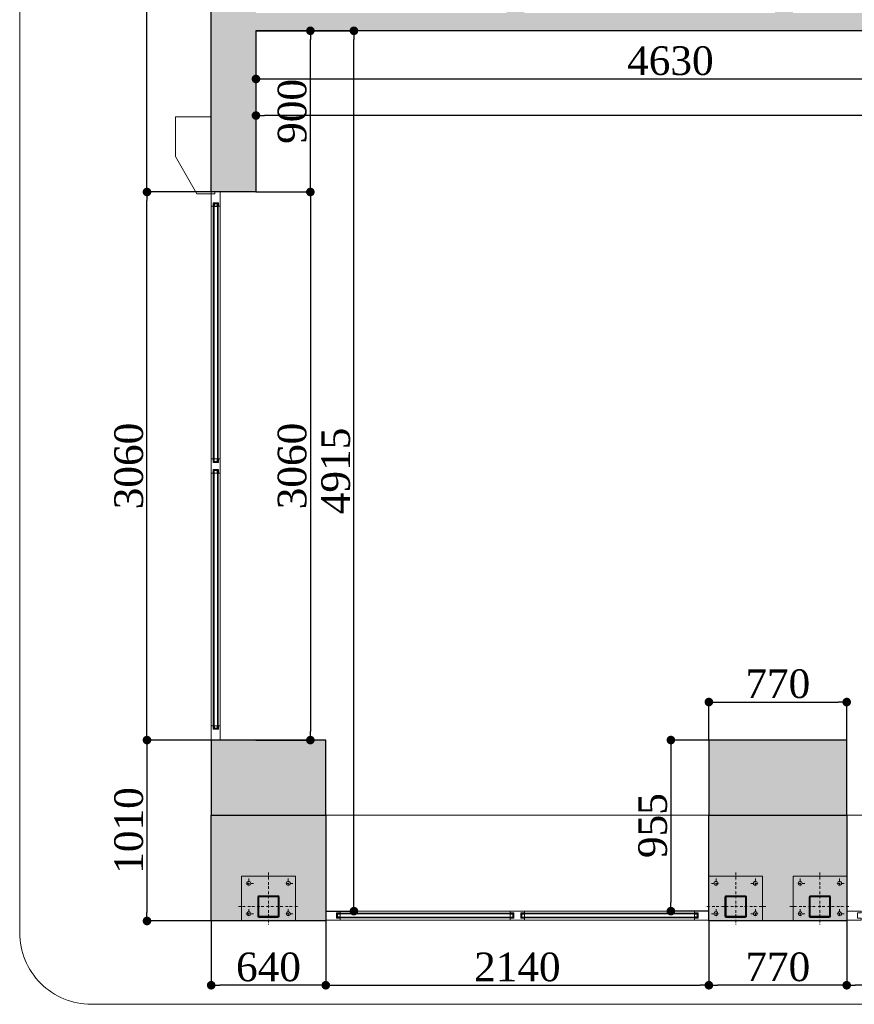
# Model space of a CAD drawing. Header units: feet. Extents: x 1854913 to 1946563, y 4620140 to 4662762.
# Tile 1 of 26: x 1854913 to 1859575, y 4632713 to 4638211. Entities that reach past the tile are written whole.
import ezdxf

# ---------------------------------------------------------------- set-up
doc = ezdxf.new("R2010")
doc.units = ezdxf.units.FT
doc.header["$MEASUREMENT"] = 0
doc.header["$PDMODE"] = 98
doc.header["$PDSIZE"] = 0.3
doc.linetypes.add('BORDER', pattern=[1.75, 0.5, -0.25, 0.5, -0.25, 0, -0.25])
doc.layers.add('ZOMEBI', color=20, linetype='Continuous')
doc.styles.get("Standard").update_dxf_attribs({"font": 'times.ttf'})
doc.dimstyles.new('ZO M100 Ark', dxfattribs={"dimscale": 8, "dimtxt": 8, "dimasz": 3, "dimexe": 0.5, "dimexo": 0, "dimgap": 2, "dimtad": 1, "dimtoh": 1, "dimdec": 0, "dimlfac": 10, "dimzin": 9, "dimtxsty": 'Standard', "dimblk": 'OBLIQUE', "dimcen": 2.5085, "dimdle": 0.5, "dimclrd": 20, "dimclre": 20, "dimclrt": 20, "dimadec": 0, "dimazin": 0, "dimtfac": 1, "dimtdec": 0, "dimtofl": 0, "dimtmove": 0, "dimatfit": 3, "dimfxl": 1, "dimarcsym": 0})
pattern_1 = [(315, (1859119.4996, 4633282.6347), (2.245064, 2.245064), [])]

# ---------------------------------------------------------------- blocks, each defined once
blk = doc.blocks.new('_Dot')
at = {"color": 0, "linetype": 'ByBlock', "lineweight": -2}
blk.add_line((-0.5, 0), (-1, 0), dxfattribs=at)
at = {"color": 0, "linetype": 'ByBlock', "lineweight": 40, "const_width": 0.5}
blk.add_lwpolyline([(-0.25, 0, 1), (0.25, 0, 1)], format="xyb", close=True, dxfattribs=at)
blk = doc.blocks.new('*D5446')
at = {"layer": 'Defpoints', "color": 0, "lineweight": 5, "transparency": 16777216}
for p in [(1856232.8, 4638148.7), (1856536.6, 4638148.7), (1856232.8, 4637248.7)]:
    blk.add_point(p, dxfattribs=at)
at = {"layer": 'ZOMEBI', "color": 5, "lineweight": -2, "transparency": 16777216}
for p, q in [((1856232.8, 4638148.7), (1856556.6, 4638148.7)), ((1856536.6, 4637296.7), (1856536.6, 4638100.7)), ((1856232.8, 4637248.7), (1856556.6, 4637248.7))]:
    blk.add_line(p, q, dxfattribs=at)
at = {"layer": 'ZOMEBI', "color": 5, "lineweight": -2, "transparency": 16777216, "xscale": 48, "yscale": 48, "zscale": 48}
for p, rotation in [((1856536.6, 4638148.7), 90), ((1856536.6, 4637248.7), 270)]:
    blk.add_blockref('_Dot', p, dxfattribs=dict(at, rotation=rotation))
at = {"layer": 'ZOMEBI', "color": 5, "lineweight": 5, "transparency": 16777216, "insert": (1856435.4, 4637698.7), "char_height": 160, "attachment_point": 5, "rotation": 90}
blk.add_mtext('900', dxfattribs=at)
blk = doc.blocks.new('*D5447')
at = {"layer": 'Defpoints', "color": 0, "lineweight": 5, "transparency": 16777216}
for p in [(1856232.8, 4637248.7), (1856232.8, 4634188.7), (1856536.6, 4634188.7)]:
    blk.add_point(p, dxfattribs=at)
at = {"layer": 'ZOMEBI', "color": 5, "lineweight": -2, "transparency": 16777216}
for p, q in [((1856232.8, 4637248.7), (1856556.6, 4637248.7)), ((1856536.6, 4637200.7), (1856536.6, 4634236.7)), ((1856232.8, 4634188.7), (1856556.6, 4634188.7))]:
    blk.add_line(p, q, dxfattribs=at)
at = {"layer": 'ZOMEBI', "color": 5, "lineweight": -2, "transparency": 16777216, "xscale": 48, "yscale": 48, "zscale": 48}
for p, rotation in [((1856536.6, 4637248.7), 90), ((1856536.6, 4634188.7), 270)]:
    blk.add_blockref('_Dot', p, dxfattribs=dict(at, rotation=rotation))
at = {"layer": 'ZOMEBI', "color": 5, "lineweight": 5, "transparency": 16777216, "insert": (1856435.5, 4635718.7), "char_height": 160, "attachment_point": 5, "rotation": 90}
blk.add_mtext('3060', dxfattribs=at)
blk = doc.blocks.new('*D5448')
at = {"layer": 'Defpoints', "color": 0, "lineweight": 30, "transparency": 16777216}
for p in [(1856476.2, 4638148.7), (1856780, 4638148.7), (1856622.8, 4633233.5)]:
    blk.add_point(p, dxfattribs=at)
at = {"layer": 'ZOMEBI', "color": 5, "lineweight": -2, "transparency": 16777216}
for p, q in [((1856476.2, 4638148.7), (1856800, 4638148.7)), ((1856780, 4633281.5), (1856780, 4638100.7)), ((1856622.8, 4633233.5), (1856800, 4633233.5))]:
    blk.add_line(p, q, dxfattribs=at)
at = {"layer": 'ZOMEBI', "color": 5, "lineweight": -2, "transparency": 16777216, "xscale": 48, "yscale": 48, "zscale": 48}
for p, rotation in [((1856780, 4638148.7), 90), ((1856780, 4633233.5), 270)]:
    blk.add_blockref('_Dot', p, dxfattribs=dict(at, rotation=rotation))
at = {"layer": 'ZOMEBI', "color": 5, "lineweight": 5, "transparency": 16777216, "insert": (1856678.7, 4635691.1), "char_height": 160, "attachment_point": 5, "rotation": 90}
blk.add_mtext('4915', dxfattribs=at)
blk = doc.blocks.new('*D5454')
at = {"layer": 'Defpoints', "color": 0, "lineweight": 30, "transparency": 16777216}
for p in [(1856232.8, 4638148.7), (1860862.8, 4638148.7), (1860862.8, 4637879.7)]:
    blk.add_point(p, dxfattribs=at)
at = {"layer": 'ZOMEBI', "color": 5, "lineweight": -2, "transparency": 16777216}
for p, q in [((1856232.8, 4638148.7), (1856232.8, 4637859.7)), ((1860862.8, 4638148.7), (1860862.8, 4637859.7)), ((1856280.8, 4637879.7), (1860814.8, 4637879.7))]:
    blk.add_line(p, q, dxfattribs=at)
at = {"layer": 'ZOMEBI', "color": 5, "lineweight": -2, "transparency": 16777216, "xscale": 48, "yscale": 48, "zscale": 48, "rotation": 180}
blk.add_blockref('_Dot', (1856232.8, 4637879.7), dxfattribs=at)
at = {"layer": 'ZOMEBI', "color": 5, "lineweight": -2, "transparency": 16777216, "xscale": 48, "yscale": 48, "zscale": 48}
blk.add_blockref('_Dot', (1860862.8, 4637879.7), dxfattribs=at)
at = {"layer": 'ZOMEBI', "color": 5, "lineweight": 5, "transparency": 16777216, "insert": (1858547.8, 4637980.8), "char_height": 160, "attachment_point": 5}
blk.add_mtext('4630', dxfattribs=at)
blk = doc.blocks.new('*D5456')
at = {"layer": 'Defpoints', "color": 0, "lineweight": 30, "transparency": 16777216}
for p in [(1856232.8, 4638004.2), (1865092.8, 4637944.5), (1856232.8, 4637675.5)]:
    blk.add_point(p, dxfattribs=at)
at = {"layer": 'ZOMEBI', "color": 5, "lineweight": -2, "transparency": 16777216}
for p, q in [((1856232.8, 4638004.2), (1856232.8, 4637655.5)), ((1865092.8, 4637944.5), (1865092.8, 4637655.5)), ((1865044.8, 4637675.5), (1856280.8, 4637675.5))]:
    blk.add_line(p, q, dxfattribs=at)
at = {"layer": 'ZOMEBI', "color": 5, "lineweight": -2, "transparency": 16777216, "xscale": 48, "yscale": 48, "zscale": 48, "rotation": 180}
blk.add_blockref('_Dot', (1856232.8, 4637675.5), dxfattribs=at)
at = {"layer": 'ZOMEBI', "color": 5, "lineweight": -2, "transparency": 16777216, "xscale": 48, "yscale": 48, "zscale": 48}
blk.add_blockref('_Dot', (1865092.8, 4637675.5), dxfattribs=at)
at = {"layer": 'ZOMEBI', "color": 5, "lineweight": 5, "transparency": 16777216, "insert": (1860662.8, 4637776.6), "char_height": 160, "attachment_point": 5}
blk.add_mtext('8860', dxfattribs=at)
blk = doc.blocks.new('*D5500')
at = {"layer": 'Defpoints', "color": 0, "lineweight": 5, "transparency": 16777216}
for p in [(1859532.8, 4633178.7, -26089.3), (1861232.8, 4633183.5, -26089.3), (1859532.8, 4632819.8)]:
    blk.add_point(p, dxfattribs=at)
at = {"layer": 'ZOMEBI', "color": 5, "lineweight": -2, "transparency": 16777216}
for p, q in [((1859532.8, 4633178.7), (1859532.8, 4632799.8)), ((1861232.8, 4633183.5), (1861232.8, 4632799.8)), ((1861184.8, 4632819.8), (1859580.8, 4632819.8))]:
    blk.add_line(p, q, dxfattribs=at)
at = {"layer": 'ZOMEBI', "color": 5, "lineweight": -2, "transparency": 16777216, "xscale": 48, "yscale": 48, "zscale": 48, "rotation": 180}
blk.add_blockref('_Dot', (1859532.8, 4632819.8), dxfattribs=at)
at = {"layer": 'ZOMEBI', "color": 5, "lineweight": -2, "transparency": 16777216, "xscale": 48, "yscale": 48, "zscale": 48}
blk.add_blockref('_Dot', (1861232.8, 4632819.8), dxfattribs=at)
at = {"layer": 'ZOMEBI', "color": 5, "lineweight": 5, "transparency": 16777216, "insert": (1860382.8, 4632921), "char_height": 160, "attachment_point": 5}
blk.add_mtext('1700', dxfattribs=at)
blk = doc.blocks.new('*D5503')
at = {"layer": 'Defpoints', "color": 0, "lineweight": 5, "transparency": 16777216}
for p in [(1856622.8, 4633178.7, -26089.3), (1858762.8, 4633178.7, -26089.3), (1858762.8, 4632819.8)]:
    blk.add_point(p, dxfattribs=at)
at = {"layer": 'ZOMEBI', "color": 5, "lineweight": -2, "transparency": 16777216}
for p, q in [((1856622.8, 4633178.7), (1856622.8, 4632799.8)), ((1858762.8, 4633178.7), (1858762.8, 4632799.8)), ((1856670.8, 4632819.8), (1858714.8, 4632819.8))]:
    blk.add_line(p, q, dxfattribs=at)
at = {"layer": 'ZOMEBI', "color": 5, "lineweight": -2, "transparency": 16777216, "xscale": 48, "yscale": 48, "zscale": 48, "rotation": 180}
blk.add_blockref('_Dot', (1856622.8, 4632819.8), dxfattribs=at)
at = {"layer": 'ZOMEBI', "color": 5, "lineweight": -2, "transparency": 16777216, "xscale": 48, "yscale": 48, "zscale": 48}
blk.add_blockref('_Dot', (1858762.8, 4632819.8), dxfattribs=at)
at = {"layer": 'ZOMEBI', "color": 5, "lineweight": 5, "transparency": 16777216, "insert": (1857692.8, 4632920.9), "char_height": 160, "attachment_point": 5}
blk.add_mtext('2140', dxfattribs=at)
blk = doc.blocks.new('*D5504')
at = {"layer": 'Defpoints', "color": 0, "lineweight": 5, "transparency": 16777216}
for p in [(1859532.8, 4634400.9), (1858762.8, 4634188.7, -26089.3), (1859532.8, 4634188.7, -26089.3)]:
    blk.add_point(p, dxfattribs=at)
at = {"layer": 'ZOMEBI', "color": 5, "lineweight": -2, "transparency": 16777216}
for p, q in [((1858762.8, 4634188.7), (1858762.8, 4634420.9)), ((1858810.8, 4634400.9), (1859484.8, 4634400.9)), ((1859532.8, 4634188.7), (1859532.8, 4634420.9))]:
    blk.add_line(p, q, dxfattribs=at)
at = {"layer": 'ZOMEBI', "color": 5, "lineweight": -2, "transparency": 16777216, "xscale": 48, "yscale": 48, "zscale": 48, "rotation": 180}
blk.add_blockref('_Dot', (1858762.8, 4634400.9), dxfattribs=at)
at = {"layer": 'ZOMEBI', "color": 5, "lineweight": -2, "transparency": 16777216, "xscale": 48, "yscale": 48, "zscale": 48}
blk.add_blockref('_Dot', (1859532.8, 4634400.9), dxfattribs=at)
at = {"layer": 'ZOMEBI', "color": 5, "lineweight": 5, "transparency": 16777216, "insert": (1859147.8, 4634502.1), "char_height": 160, "attachment_point": 5}
blk.add_mtext('770', dxfattribs=at)
blk = doc.blocks.new('*D5505')
at = {"layer": 'Defpoints', "color": 0, "lineweight": 5, "transparency": 16777216}
for p in [(1858762.8, 4634188.7, -26089.3), (1858550.6, 4633233.5), (1858762.8, 4633233.5, -26089.3)]:
    blk.add_point(p, dxfattribs=at)
at = {"layer": 'ZOMEBI', "color": 5, "lineweight": -2, "transparency": 16777216}
for p, q in [((1858762.8, 4634188.7), (1858530.6, 4634188.7)), ((1858550.6, 4634140.7), (1858550.6, 4633281.5)), ((1858762.8, 4633233.5), (1858530.6, 4633233.5))]:
    blk.add_line(p, q, dxfattribs=at)
at = {"layer": 'ZOMEBI', "color": 5, "lineweight": -2, "transparency": 16777216, "xscale": 48, "yscale": 48, "zscale": 48}
for p, rotation in [((1858550.6, 4634188.7), 90), ((1858550.6, 4633233.5), 270)]:
    blk.add_blockref('_Dot', p, dxfattribs=dict(at, rotation=rotation))
at = {"layer": 'ZOMEBI', "color": 5, "lineweight": 5, "transparency": 16777216, "insert": (1858449.4, 4633711.1), "char_height": 160, "attachment_point": 5, "rotation": 90}
blk.add_mtext('955', dxfattribs=at)
blk = doc.blocks.new('*D5692')
at = {"layer": 'Defpoints', "color": 0, "lineweight": 5, "transparency": 16777216}
for p in [(1858762.8, 4633178.7), (1859532.8, 4633178.7, -26089.3), (1858762.8, 4632819.8)]:
    blk.add_point(p, dxfattribs=at)
at = {"layer": 'ZOMEBI', "color": 5, "lineweight": -2, "transparency": 16777216}
for p, q in [((1858762.8, 4633178.7), (1858762.8, 4632799.8)), ((1859532.8, 4633178.7), (1859532.8, 4632799.8)), ((1859484.8, 4632819.8), (1858810.8, 4632819.8))]:
    blk.add_line(p, q, dxfattribs=at)
at = {"layer": 'ZOMEBI', "color": 5, "lineweight": -2, "transparency": 16777216, "xscale": 48, "yscale": 48, "zscale": 48, "rotation": 180}
blk.add_blockref('_Dot', (1858762.8, 4632819.8), dxfattribs=at)
at = {"layer": 'ZOMEBI', "color": 5, "lineweight": -2, "transparency": 16777216, "xscale": 48, "yscale": 48, "zscale": 48}
blk.add_blockref('_Dot', (1859532.8, 4632819.8), dxfattribs=at)
at = {"layer": 'ZOMEBI', "color": 5, "lineweight": 5, "transparency": 16777216, "insert": (1859147.8, 4632921.4), "char_height": 160, "attachment_point": 5}
blk.add_mtext('770', dxfattribs=at)
blk = doc.blocks.new('*D5693')
at = {"layer": 'Defpoints', "color": 0, "lineweight": 5, "transparency": 16777216}
for p in [(1855982.8, 4633178.7, -26089.3), (1856622.8, 4633178.7, -26089.3), (1855982.8, 4632819.8)]:
    blk.add_point(p, dxfattribs=at)
at = {"layer": 'ZOMEBI', "color": 5, "lineweight": -2, "transparency": 16777216}
for p, q in [((1855982.8, 4633178.7), (1855982.8, 4632799.8)), ((1856622.8, 4633178.7), (1856622.8, 4632799.8)), ((1856574.8, 4632819.8), (1856030.8, 4632819.8))]:
    blk.add_line(p, q, dxfattribs=at)
at = {"layer": 'ZOMEBI', "color": 5, "lineweight": -2, "transparency": 16777216, "xscale": 48, "yscale": 48, "zscale": 48, "rotation": 180}
blk.add_blockref('_Dot', (1855982.8, 4632819.8), dxfattribs=at)
at = {"layer": 'ZOMEBI', "color": 5, "lineweight": -2, "transparency": 16777216, "xscale": 48, "yscale": 48, "zscale": 48}
blk.add_blockref('_Dot', (1856622.8, 4632819.8), dxfattribs=at)
at = {"layer": 'ZOMEBI', "color": 5, "lineweight": 5, "transparency": 16777216, "insert": (1856302.8, 4632921.1), "char_height": 160, "attachment_point": 5}
blk.add_mtext('640', dxfattribs=at)
blk = doc.blocks.new('*D5694')
at = {"layer": 'Defpoints', "color": 0, "lineweight": 5, "transparency": 16777216}
for p in [(1855982.8, 4634188.7, -26089.3), (1855624, 4633178.7), (1855982.8, 4633178.7, -26089.3)]:
    blk.add_point(p, dxfattribs=at)
at = {"layer": 'ZOMEBI', "color": 5, "lineweight": -2, "transparency": 16777216}
for p, q in [((1855982.8, 4634188.7), (1855604, 4634188.7)), ((1855624, 4634140.7), (1855624, 4633226.7)), ((1855982.8, 4633178.7), (1855604, 4633178.7))]:
    blk.add_line(p, q, dxfattribs=at)
at = {"layer": 'ZOMEBI', "color": 5, "lineweight": -2, "transparency": 16777216, "xscale": 48, "yscale": 48, "zscale": 48}
for p, rotation in [((1855624, 4634188.7), 90), ((1855624, 4633178.7), 270)]:
    blk.add_blockref('_Dot', p, dxfattribs=dict(at, rotation=rotation))
at = {"layer": 'ZOMEBI', "color": 5, "lineweight": 5, "transparency": 16777216, "insert": (1855522.6, 4633683.7), "char_height": 160, "attachment_point": 5, "rotation": 90}
blk.add_mtext('1010', dxfattribs=at)
blk = doc.blocks.new('*D5695')
at = {"layer": 'Defpoints', "color": 0, "lineweight": 5, "transparency": 16777216}
for p in [(1855624, 4637248.7), (1855982.8, 4637248.7, -26089.3), (1855982.8, 4634188.7, -26089.3)]:
    blk.add_point(p, dxfattribs=at)
at = {"layer": 'ZOMEBI', "color": 5, "lineweight": -2, "transparency": 16777216}
for p, q in [((1855982.8, 4637248.7), (1855604, 4637248.7)), ((1855624, 4634236.7), (1855624, 4637200.7)), ((1855982.8, 4634188.7), (1855604, 4634188.7))]:
    blk.add_line(p, q, dxfattribs=at)
at = {"layer": 'ZOMEBI', "color": 5, "lineweight": -2, "transparency": 16777216, "xscale": 48, "yscale": 48, "zscale": 48}
for p, rotation in [((1855624, 4637248.7), 90), ((1855624, 4634188.7), 270)]:
    blk.add_blockref('_Dot', p, dxfattribs=dict(at, rotation=rotation))
at = {"layer": 'ZOMEBI', "color": 5, "lineweight": 5, "transparency": 16777216, "insert": (1855522.6, 4635718.7), "char_height": 160, "attachment_point": 5, "rotation": 90}
blk.add_mtext('3060', dxfattribs=at)
blk = doc.blocks.new('*D5696')
at = {"layer": 'Defpoints', "color": 0, "lineweight": 5, "transparency": 16777216}
for p in [(1855624, 4640178.7), (1855982.8, 4640178.7, -26089.3), (1855982.8, 4637248.7, -26089.3)]:
    blk.add_point(p, dxfattribs=at)
at = {"layer": 'ZOMEBI', "color": 5, "lineweight": -2, "transparency": 16777216}
for p, q in [((1855982.8, 4640178.7), (1855604, 4640178.7)), ((1855624, 4637296.7), (1855624, 4640130.7)), ((1855982.8, 4637248.7), (1855604, 4637248.7))]:
    blk.add_line(p, q, dxfattribs=at)
at = {"layer": 'ZOMEBI', "color": 5, "lineweight": -2, "transparency": 16777216, "xscale": 48, "yscale": 48, "zscale": 48}
for p, rotation in [((1855624, 4640178.7), 90), ((1855624, 4637248.7), 270)]:
    blk.add_blockref('_Dot', p, dxfattribs=dict(at, rotation=rotation))
at = {"layer": 'ZOMEBI', "color": 5, "lineweight": 5, "transparency": 16777216, "insert": (1855522.3, 4638713.7), "char_height": 160, "attachment_point": 5, "rotation": 90}
blk.add_mtext('2930', dxfattribs=at)

msp = doc.modelspace()

# ---------------------------------------------------------------- hatches: boundary and pattern name
at = {"lineweight": 0}
h = msp.add_hatch(dxfattribs=at)
h.set_pattern_fill('AR-CONC', color=256, scale=30)
h.set_pattern_definition([(50, (1743908.82, 4649245.15), (215.17805, -18.82564), [22.5, -247.5]), (355, (1743908.82, 4649245.15), (-41.6254, 225.65764), [18, -198]), (100.45144, (1743926.75, 4649243.58), (173.55265, 206.832), [19.12206, -210.34263]), (46.1842, (1743908.82, 4649305.15), (320.1724, -49.6558), [33.75, -371.25]), (96.63564, (1743935.5, 4649301), (280.3986, 292.2356), [28.6831, -315.5141]), (351.18416, (1743908.82, 4649305.15), (280.3986, 292.2356), [27, -297]), (21, (1743938.82, 4649290.15), (179.07212, -120.78567), [22.5, -247.5]), (326, (1743938.82, 4649290.15), (72.9946, 217.545), [18, -198]), (71.45144, (1743953.74, 4649280.08), (252.0667, 96.75935), [19.12206, -210.34263]), (37.5, (1743908.82, 4649245.15), (3.647957, 99.868156), [0, -195.6, 0, -201, 0, -198.75]), (7.5, (1743908.82, 4649245.15), (78.92086, 118.32351), [0, -114.6, 0, -191.1, 0, -75.75]), (327.5, (1743841.92, 4649245.15), (160.14673, -6.76646), [0, -75, 0, -234, 0, -310.5]), (317.5, (1743811.92, 4649245.15), (174.95585, 30.0315), [0, -97.5, 0, -155.4, 0, -220.5])])
h.paths.add_polyline_path([(1856232.8, 4637248.7), (1855982.8, 4637248.7), (1855982.8, 4640178.7), (1856212.8, 4640178.7), (1856212.8, 4640108.7), (1856547.8, 4640108.7), (1856547.8, 4640138.7), (1856597.8, 4640138.7), (1856597.8, 4639848.7), (1856232.8, 4639848.7), (1856232.8, 4638248.7), (1857632.8, 4638248.7), (1857632.8, 4639848.7), (1857477.8, 4639848.7), (1857477.8, 4640138.7), (1857527.8, 4640138.7), (1857527.8, 4640108.7), (1857837.8, 4640108.7), (1857837.8, 4640138.7), (1857887.8, 4640138.7), (1857887.8, 4639848.7), (1857732.8, 4639848.7), (1857732.8, 4638248.7), (1859132.8, 4638248.7), (1859132.8, 4639848.7), (1858767.8, 4639848.7), (1858767.8, 4640138.7), (1858817.8, 4640138.7), (1858817.8, 4640108.7), (1859597.8, 4640108.7), (1859597.8, 4640138.7), (1859647.8, 4640138.7), (1859647.8, 4639848.7), (1859232.8, 4639848.7), (1859232.8, 4638248.7), (1860712.8, 4638248.7), (1860712.8, 4639848.7), (1860527.8, 4639848.7), (1860527.8, 4640138.7), (1860577.8, 4640138.7), (1860577.8, 4640108.7), (1867852.8, 4640108.7), (1867852.8, 4639848.7), (1865192.8, 4639848.7), (1865192.8, 4638248.7), (1867892.8, 4638248.7), (1867892.8, 4638148.7), (1867742.8, 4638148.7), (1867742.8, 4637468.7), (1867642.8, 4637468.7), (1867642.8, 4638148.7), (1865192.8, 4638148.7), (1865192.8, 4636598.7), (1866442.8, 4636598.7), (1866442.8, 4636568.7), (1867742.8, 4636568.7), (1867742.8, 4636274), (1867642.8, 4636274), (1867642.8, 4636498.7), (1865192.8, 4636498.7), (1865192.8, 4636478.8), (1865092.8, 4636478.8), (1865092.8, 4639848.7), (1860862.8, 4639848.7), (1860862.8, 4638148.7), (1856232.8, 4638148.7)])
h.paths.add_polyline_path([(1868592.8, 4640108.7), (1869652.8, 4640108.7), (1869652.8, 4639848.7), (1868942.8, 4639848.7), (1868942.8, 4638048.7), (1868842.8, 4638048.7), (1868842.8, 4638148.7), (1868742.8, 4638148.7), (1868742.8, 4638248.7), (1868842.8, 4638248.7), (1868842.8, 4639848.7), (1868592.8, 4639848.7)])
h.paths.add_polyline_path([(1870392.8, 4639848.7), (1870392.8, 4640108.7), (1871562.8, 4640108.7), (1871562.8, 4640178.7), (1871792.8, 4640178.7), (1871792.8, 4633178.7), (1871212.8, 4633178.7), (1871212.8, 4634038.7), (1871402.8, 4634038.7), (1871402.8, 4634338.7), (1871472.8, 4634338.7), (1871472.8, 4636948.7), (1868942.8, 4636948.7), (1868942.8, 4636848.7), (1868842.8, 4636848.7), (1868842.8, 4637148.7), (1868942.8, 4637148.7), (1868942.8, 4637048.7), (1871472.8, 4637048.7), (1871472.8, 4639768.7), (1871172.8, 4639768.7), (1871172.8, 4639848.7)])
h.paths.add_polyline_path([(1868942.8, 4634038.7), (1869412.8, 4634038.7), (1869412.8, 4633178.7), (1868842.8, 4633178.7), (1868842.8, 4635948.7), (1868942.8, 4635948.7)])
h.paths.add_polyline_path([(1864942.8, 4635378.8), (1865192.8, 4635378.8), (1865192.8, 4635478.8), (1864842.8, 4635478.8), (1864842.8, 4633768.7), (1865262.8, 4633768.7), (1865262.8, 4634448.8), (1864942.8, 4634448.8)])
h.paths.add_polyline_path([(1859532.8, 4634188.7), (1858762.8, 4634188.7), (1858762.8, 4633768.7), (1859532.8, 4633768.7)])
h.paths.add_polyline_path([(1855982.8, 4634188.7), (1855982.8, 4633768.7), (1856622.8, 4633768.7), (1856622.8, 4634188.7)])
at = {"lineweight": 9, "ltscale": 0.5}
h = msp.add_hatch(color=140, dxfattribs=at)
h.paths.add_polyline_path([(1855998.6, 4637182.9), (1855994.6, 4637182.9), (1855994.6, 4635744.4), (1855998.6, 4635744.4)])
h.paths.add_polyline_path([(1856021.3, 4635744.4), (1856017.3, 4635744.4), (1856017.3, 4637182.9), (1856021.3, 4637182.9)])
at = {"lineweight": 0}
h = msp.add_hatch(dxfattribs=at)
h.set_pattern_fill('AR-CONC', color=256, scale=30)
h.set_pattern_definition([(50, (1710219.35, 4746745.22), (215.17805, -18.82564), [22.5, -247.5]), (355, (1710219.35, 4746745.22), (-41.6254, 225.65764), [18, -198]), (100.45144, (1710237.28, 4746743.65), (173.55265, 206.832), [19.12206, -210.34263]), (46.1842, (1710219.35, 4746805.22), (320.1724, -49.6558), [33.75, -371.25]), (96.63564, (1710246.03, 4746801.08), (280.3986, 292.2356), [28.6831, -315.51413]), (351.18416, (1710219.35, 4746805.22), (280.3986, 292.2356), [27, -297]), (21, (1710249.35, 4746790.22), (179.07212, -120.78567), [22.5, -247.5]), (326, (1710249.35, 4746790.22), (72.9946, 217.54501), [18, -198]), (71.45144, (1710264.27, 4746780.15), (252.06671, 96.75935), [19.12206, -210.34263]), (37.5, (1710219.35, 4746745.22), (3.647957, 99.868156), [0, -195.6, 0, -201, 0, -198.75]), (7.5, (1710219.35, 4746745.22), (78.92086, 118.323514), [0, -114.6, 0, -191.1, 0, -75.75]), (327.5, (1710152.45, 4746745.22), (160.14673, -6.76646), [0, -75, 0, -234, 0, -310.5]), (317.5, (1710122.45, 4746745.22), (174.95585, 30.03149), [0, -97.5, 0, -155.4, 0, -220.5])])
h.paths.add_polyline_path([(1855982.8, 4633178.7), (1855982.8, 4633768.7), (1856622.8, 4633768.7), (1856622.8, 4633178.7)])
h.paths.add_polyline_path([(1859532.8, 4633178.7), (1858762.8, 4633178.7), (1858762.8, 4633768.7), (1859532.8, 4633768.7)])
h.paths.add_polyline_path([(1865262.8, 4633178.7), (1864332.8, 4633178.7), (1864332.8, 4633428.7), (1864842.8, 4633428.7), (1864842.8, 4633768.7), (1865262.8, 4633768.7)])
h.paths.add_polyline_path([(1867642.8, 4635674), (1867742.8, 4635674), (1867742.8, 4636274), (1867642.8, 4636274)])
at = {"lineweight": 9, "ltscale": 0.5}
h = msp.add_hatch(color=140, dxfattribs=at)
h.paths.add_polyline_path([(1855998.6, 4634254.4), (1855994.6, 4634254.4), (1855994.6, 4635692.9), (1855998.6, 4635692.9)])
h.paths.add_polyline_path([(1856021.3, 4635692.9), (1856017.3, 4635692.9), (1856017.3, 4634254.4), (1856021.3, 4634254.4)])
at = {"lineweight": 30}
h = msp.add_hatch(color=141, dxfattribs=at)
h.dxf.hatch_style = 1
h.paths.add_polyline_path([(1856152.8, 4633178.7), (1856452.8, 4633178.7), (1856452.8, 4633428.7), (1856152.8, 4633428.7)])
edge = h.paths.add_edge_path(flags=16)
edge.add_arc((1856192.8, 4633388.7), 11, 0, 360)
edge = h.paths.add_edge_path(flags=16)
edge.add_arc((1856412.8, 4633388.7), 11, 0, 360)
edge = h.paths.add_edge_path(flags=16)
edge.add_arc((1856192.8, 4633218.7), 11, 0, 360)
edge = h.paths.add_edge_path(flags=16)
edge.add_arc((1856412.8, 4633218.7), 11, 0, 360)
h = msp.add_hatch(color=141, dxfattribs=at)
h.dxf.hatch_style = 1
h.paths.add_polyline_path([(1859062.8, 4633178.7), (1858762.8, 4633178.7), (1858762.8, 4633428.7), (1859062.8, 4633428.7)])
edge = h.paths.add_edge_path(flags=16)
edge.add_arc((1859022.8, 4633388.7), 11, 0, 360)
edge = h.paths.add_edge_path(flags=16)
edge.add_arc((1858802.8, 4633388.7), 11, 0, 360)
edge = h.paths.add_edge_path(flags=16)
edge.add_arc((1859022.8, 4633218.7), 11, 0, 360)
edge = h.paths.add_edge_path(flags=16)
edge.add_arc((1858802.8, 4633218.7), 11, 0, 360)
h = msp.add_hatch(color=141, dxfattribs=at)
h.dxf.hatch_style = 1
h.paths.add_polyline_path([(1859232.8, 4633178.7), (1859532.8, 4633178.7), (1859532.8, 4633428.7), (1859232.8, 4633428.7)])
edge = h.paths.add_edge_path(flags=16)
edge.add_arc((1859272.8, 4633388.7), 11, 0, 360)
edge = h.paths.add_edge_path(flags=16)
edge.add_arc((1859492.8, 4633388.7), 11, 0, 360)
edge = h.paths.add_edge_path(flags=16)
edge.add_arc((1859272.8, 4633218.7), 11, 0, 360)
edge = h.paths.add_edge_path(flags=16)
edge.add_arc((1859492.8, 4633218.7), 11, 0, 360)
at = {"lineweight": 5}
h = msp.add_hatch(dxfattribs=at)
h.set_pattern_fill('ANSI31', color=251, angle=270)
h.set_pattern_definition([(315, (1856039.4996, 4633282.6347), (2.245064, 2.245064), [])])
edge = h.paths.add_edge_path(flags=16)
edge.add_line((1856250.8, 4633204.7), (1856354.8, 4633204.7))
edge.add_arc((1856354.8, 4633206.7), 2, 270, 360)
edge.add_line((1856356.8, 4633206.7), (1856356.8, 4633310.7))
edge.add_arc((1856354.8, 4633310.7), 2, 0, 90)
edge.add_line((1856354.8, 4633312.7), (1856250.8, 4633312.7))
edge.add_arc((1856250.8, 4633310.7), 2, 90, 180)
edge.add_line((1856248.8, 4633310.7), (1856248.8, 4633206.7))
edge.add_arc((1856250.8, 4633206.7), 2, 180, 270)
edge = h.paths.add_edge_path()
edge.add_line((1856250.8, 4633198.7), (1856354.8, 4633198.7))
edge.add_arc((1856354.8, 4633206.7), 8, 270, 360)
edge.add_line((1856362.8, 4633206.7), (1856362.8, 4633310.7))
edge.add_arc((1856354.8, 4633310.7), 8, 0, 90)
edge.add_line((1856354.8, 4633318.7), (1856250.8, 4633318.7))
edge.add_arc((1856250.8, 4633310.7), 8, 90, 180)
edge.add_line((1856242.8, 4633310.7), (1856242.8, 4633206.7))
edge.add_arc((1856250.8, 4633206.7), 8, 180, 270)
h = msp.add_hatch(dxfattribs=at)
h.set_pattern_fill('ANSI31', color=251, angle=270)
h.set_pattern_definition(pattern_1)
edge = h.paths.add_edge_path(flags=16)
edge.add_line((1858964.8, 4633204.7), (1858860.8, 4633204.7))
edge.add_arc((1858860.8, 4633206.7), 2, 180, 270, ccw=False)
edge.add_line((1858858.8, 4633206.7), (1858858.8, 4633310.7))
edge.add_arc((1858860.8, 4633310.7), 2, 450, 540, ccw=False)
edge.add_line((1858860.8, 4633312.7), (1858964.8, 4633312.7))
edge.add_arc((1858964.8, 4633310.7), 2, 360, 450, ccw=False)
edge.add_line((1858966.8, 4633310.7), (1858966.8, 4633206.7))
edge.add_arc((1858964.8, 4633206.7), 2, 270, 360, ccw=False)
edge = h.paths.add_edge_path()
edge.add_line((1858964.8, 4633198.7), (1858860.8, 4633198.7))
edge.add_arc((1858860.8, 4633206.7), 8, 180, 270, ccw=False)
edge.add_line((1858852.8, 4633206.7), (1858852.8, 4633310.7))
edge.add_arc((1858860.8, 4633310.7), 8, 450, 540, ccw=False)
edge.add_line((1858860.8, 4633318.7), (1858964.8, 4633318.7))
edge.add_arc((1858964.8, 4633310.7), 8, 360, 450, ccw=False)
edge.add_line((1858972.8, 4633310.7), (1858972.8, 4633206.7))
edge.add_arc((1858964.8, 4633206.7), 8, 270, 360, ccw=False)
h = msp.add_hatch(dxfattribs=at)
h.set_pattern_fill('ANSI31', color=251, angle=270)
h.set_pattern_definition(pattern_1)
edge = h.paths.add_edge_path(flags=16)
edge.add_line((1859330.8, 4633204.7), (1859434.8, 4633204.7))
edge.add_arc((1859434.8, 4633206.7), 2, 270, 360)
edge.add_line((1859436.8, 4633206.7), (1859436.8, 4633310.7))
edge.add_arc((1859434.8, 4633310.7), 2, 0, 90)
edge.add_line((1859434.8, 4633312.7), (1859330.8, 4633312.7))
edge.add_arc((1859330.8, 4633310.7), 2, 90, 180)
edge.add_line((1859328.8, 4633310.7), (1859328.8, 4633206.7))
edge.add_arc((1859330.8, 4633206.7), 2, 180, 270)
edge = h.paths.add_edge_path()
edge.add_line((1859330.8, 4633198.7), (1859434.8, 4633198.7))
edge.add_arc((1859434.8, 4633206.7), 8, 270, 360)
edge.add_line((1859442.8, 4633206.7), (1859442.8, 4633310.7))
edge.add_arc((1859434.8, 4633310.7), 8, 0, 90)
edge.add_line((1859434.8, 4633318.7), (1859330.8, 4633318.7))
edge.add_arc((1859330.8, 4633310.7), 8, 90, 180)
edge.add_line((1859322.8, 4633310.7), (1859322.8, 4633206.7))
edge.add_arc((1859330.8, 4633206.7), 8, 180, 270)
at = {"lineweight": 9, "ltscale": 0.5}
h = msp.add_hatch(color=140, dxfattribs=at)
h.paths.add_polyline_path([(1856688.6, 4633199.3), (1856688.6, 4633195.3), (1857667.1, 4633195.3), (1857667.1, 4633199.3)])
h.paths.add_polyline_path([(1857667.1, 4633222), (1857667.1, 4633218), (1856688.6, 4633218), (1856688.6, 4633222)])
h = msp.add_hatch(color=140, dxfattribs=at)
h.paths.add_polyline_path([(1858697.1, 4633199.3), (1858697.1, 4633195.3), (1857718.6, 4633195.3), (1857718.6, 4633199.3)])
h.paths.add_polyline_path([(1857718.6, 4633222), (1857718.6, 4633218), (1858697.1, 4633218), (1858697.1, 4633222)])

# ---------------------------------------------------------------- linework, layer by layer
at = {"color": 0, "lineweight": 9, "elevation": -26089.3}
msp.add_lwpolyline([(1872892.7, 4641220.7), (1872892.7, 4641220.7), (1872892.7, 4632713.3), (1855312.8, 4632713.3, -0.414214), (1854912.8, 4633113.3), (1854912.8, 4641220.7), (1854912.8, 4641220.7)], format="xyb", close=True, dxfattribs=at)
at = {"lineweight": 30, "elevation": -26089.3}
msp.add_lwpolyline([(1860862.8, 4639848.7), (1860862.8, 4638148.7), (1856232.8, 4638148.7), (1856232.8, 4637248.7), (1855982.8, 4637248.7), (1855982.8, 4640178.7)], dxfattribs=at)
at = {"lineweight": 5, "elevation": -26089.3}
for points in [[(1855982.8, 4640178.7), (1856212.8, 4640178.7), (1856212.8, 4640108.7), (1871562.8, 4640108.7), (1871562.8, 4640178.7), (1871792.8, 4640178.7), (1871792.8, 4633178.7), (1868842.8, 4633178.7), (1868842.8, 4633768.7), (1855982.8, 4633768.7)], [(1855982.8, 4633768.7), (1856622.8, 4633768.7), (1856622.8, 4633178.7), (1855982.8, 4633178.7)], [(1858762.8, 4633768.7), (1859532.8, 4633768.7), (1859532.8, 4633178.7), (1858762.8, 4633178.7)], [(1856152.8, 4633178.7), (1856452.8, 4633178.7), (1856452.8, 4633428.7), (1856152.8, 4633428.7)], [(1859062.8, 4633178.7), (1858762.8, 4633178.7), (1858762.8, 4633428.7), (1859062.8, 4633428.7)], [(1859232.8, 4633178.7), (1859532.8, 4633178.7), (1859532.8, 4633428.7), (1859232.8, 4633428.7)]]:
    msp.add_lwpolyline(points, close=True, dxfattribs=at)
at = {"color": 5, "lineweight": 5}
msp.add_lwpolyline([(1855982.8, 4637668.7), (1855782.8, 4637668.7), (1855782.8, 4637446.5), (1855902.8, 4637238.7), (1856002.8, 4637238.7), (1856002.8, 4637248.7), (1855982.8, 4637248.7)], close=True, dxfattribs=at)
at = {"lineweight": 9, "ltscale": 0.5, "elevation": -26089.3}
for points in [[(1856032.8, 4637248.7), (1856032.8, 4637168.7), (1856022.8, 4637168.7), (1856022.8, 4637188.7), (1855992.8, 4637188.7), (1855992.8, 4637168.7), (1855982.8, 4637168.7), (1855982.8, 4637248.7), (1856032.8, 4637248.7)], [(1856032.8, 4634188.7), (1856032.8, 4634268.7), (1856022.8, 4634268.7), (1856022.8, 4634248.7), (1855992.8, 4634248.7), (1855992.8, 4634268.7), (1855982.8, 4634268.7), (1855982.8, 4634188.7), (1856032.8, 4634188.7)], [(1856622.8, 4633233.5), (1856702.8, 4633233.5), (1856702.8, 4633223.5), (1856682.8, 4633223.5), (1856682.8, 4633193.5), (1856702.8, 4633193.5), (1856702.8, 4633183.5), (1856622.8, 4633183.5), (1856622.8, 4633233.5)], [(1858762.8, 4633233.5), (1858682.8, 4633233.5), (1858682.8, 4633223.5), (1858702.8, 4633223.5), (1858702.8, 4633193.5), (1858682.8, 4633193.5), (1858682.8, 4633183.5), (1858762.8, 4633183.5), (1858762.8, 4633233.5)], [(1859532.8, 4633233.5), (1859612.8, 4633233.5), (1859612.8, 4633223.5), (1859592.8, 4633223.5), (1859592.8, 4633193.5), (1859612.8, 4633193.5), (1859612.8, 4633183.5), (1859532.8, 4633183.5), (1859532.8, 4633233.5)]]:
    msp.add_lwpolyline(points, dxfattribs=at)
for points in [[(1856032.8, 4635758.7), (1855982.8, 4635758.7), (1855982.8, 4637168.7), (1856032.8, 4637168.7)], [(1856021.3, 4637183.9), (1855994.6, 4637183.9), (1855994.6, 4637187.8), (1856021.3, 4637187.8)], [(1856015.9, 4637168.6), (1856000.4, 4637168.6), (1856000.4, 4637182.9), (1856015.9, 4637182.9)], [(1856032.8, 4635678.7), (1856032.8, 4635678.7), (1856022.8, 4635678.7), (1856022.8, 4635698.7), (1855992.8, 4635698.7), (1855992.8, 4635678.7), (1855982.8, 4635678.7), (1855982.8, 4635758.7), (1855982.8, 4635758.7), (1855992.8, 4635758.7), (1855992.8, 4635738.7), (1856022.8, 4635738.7), (1856022.8, 4635758.7), (1856032.8, 4635758.7)], [(1855994.4, 4635743.4), (1856021.1, 4635743.4), (1856021.1, 4635739.5), (1855994.4, 4635739.5)], [(1855994.4, 4635743.4), (1856021.1, 4635743.4), (1856021.1, 4635739.5), (1855994.4, 4635739.5)], [(1855994.4, 4635743.4), (1856021.1, 4635743.4), (1856021.1, 4635739.5), (1855994.4, 4635739.5)], [(1855999.8, 4635758.7), (1856015.3, 4635758.7), (1856015.3, 4635744.4), (1855999.8, 4635744.4)], [(1855999.8, 4635758.7), (1856015.3, 4635758.7), (1856015.3, 4635744.4), (1855999.8, 4635744.4)], [(1855999.8, 4635758.7), (1856015.3, 4635758.7), (1856015.3, 4635744.4), (1855999.8, 4635744.4)], [(1856032.8, 4635678.7), (1855982.8, 4635678.7), (1855982.8, 4634268.7), (1856032.8, 4634268.7)], [(1855994.4, 4635693.9), (1856021.1, 4635693.9), (1856021.1, 4635697.8), (1855994.4, 4635697.8)], [(1855994.4, 4635693.9), (1856021.1, 4635693.9), (1856021.1, 4635697.8), (1855994.4, 4635697.8)], [(1855994.4, 4635693.9), (1856021.1, 4635693.9), (1856021.1, 4635697.8), (1855994.4, 4635697.8)], [(1855994.4, 4635693.9), (1856021.1, 4635693.9), (1856021.1, 4635697.8), (1855994.4, 4635697.8)], [(1855994.4, 4635693.9), (1856021.1, 4635693.9), (1856021.1, 4635697.8), (1855994.4, 4635697.8)], [(1855999.8, 4635678.6), (1856015.3, 4635678.6), (1856015.3, 4635692.9), (1855999.8, 4635692.9)], [(1855999.8, 4635678.6), (1856015.3, 4635678.6), (1856015.3, 4635692.9), (1855999.8, 4635692.9)], [(1855999.8, 4635678.6), (1856015.3, 4635678.6), (1856015.3, 4635692.9), (1855999.8, 4635692.9)], [(1855999.8, 4635678.6), (1856015.3, 4635678.6), (1856015.3, 4635692.9), (1855999.8, 4635692.9)], [(1855999.8, 4635678.6), (1856015.3, 4635678.6), (1856015.3, 4635692.9), (1855999.8, 4635692.9)], [(1856021.3, 4634253.4), (1855994.6, 4634253.4), (1855994.6, 4634249.5), (1856021.3, 4634249.5)], [(1856015.9, 4634268.7), (1856000.4, 4634268.7), (1856000.4, 4634254.4), (1856015.9, 4634254.4)], [(1856687.6, 4633222), (1856687.6, 4633195.3), (1856683.7, 4633195.3), (1856683.7, 4633222)], [(1856702.9, 4633216.6), (1856702.9, 4633201), (1856688.6, 4633201), (1856688.6, 4633216.6)], [(1857652.8, 4633233.5), (1857652.8, 4633183.5), (1856702.8, 4633183.5), (1856702.8, 4633233.5)], [(1857732.8, 4633233.5), (1857732.8, 4633233.5), (1857732.8, 4633223.5), (1857712.8, 4633223.5), (1857712.8, 4633193.5), (1857732.8, 4633193.5), (1857732.8, 4633183.5), (1857652.8, 4633183.5), (1857652.8, 4633183.5), (1857652.8, 4633193.5), (1857672.8, 4633193.5), (1857672.8, 4633223.5), (1857652.8, 4633223.5), (1857652.8, 4633233.5)], [(1857652.8, 4633200.5), (1857652.8, 4633216), (1857667.1, 4633216), (1857667.1, 4633200.5)], [(1857652.8, 4633200.5), (1857652.8, 4633216), (1857667.1, 4633216), (1857667.1, 4633200.5)], [(1857652.8, 4633200.5), (1857652.8, 4633216), (1857667.1, 4633216), (1857667.1, 4633200.5)], [(1857668.1, 4633195.1), (1857668.1, 4633221.8), (1857672, 4633221.8), (1857672, 4633195.1)], [(1857668.1, 4633195.1), (1857668.1, 4633221.8), (1857672, 4633221.8), (1857672, 4633195.1)], [(1857668.1, 4633195.1), (1857668.1, 4633221.8), (1857672, 4633221.8), (1857672, 4633195.1)], [(1857717.6, 4633195.1), (1857717.6, 4633221.8), (1857713.7, 4633221.8), (1857713.7, 4633195.1)], [(1857717.6, 4633195.1), (1857717.6, 4633221.8), (1857713.7, 4633221.8), (1857713.7, 4633195.1)], [(1857717.6, 4633195.1), (1857717.6, 4633221.8), (1857713.7, 4633221.8), (1857713.7, 4633195.1)], [(1857717.6, 4633195.1), (1857717.6, 4633221.8), (1857713.7, 4633221.8), (1857713.7, 4633195.1)], [(1857717.6, 4633195.1), (1857717.6, 4633221.8), (1857713.7, 4633221.8), (1857713.7, 4633195.1)], [(1857732.9, 4633200.5), (1857732.9, 4633216), (1857718.6, 4633216), (1857718.6, 4633200.5)], [(1857732.9, 4633200.5), (1857732.9, 4633216), (1857718.6, 4633216), (1857718.6, 4633200.5)], [(1857732.9, 4633200.5), (1857732.9, 4633216), (1857718.6, 4633216), (1857718.6, 4633200.5)], [(1857732.9, 4633200.5), (1857732.9, 4633216), (1857718.6, 4633216), (1857718.6, 4633200.5)], [(1857732.9, 4633200.5), (1857732.9, 4633216), (1857718.6, 4633216), (1857718.6, 4633200.5)], [(1857732.8, 4633233.5), (1857732.8, 4633183.5), (1858682.8, 4633183.5), (1858682.8, 4633233.5)], [(1858682.8, 4633216.6), (1858682.8, 4633201), (1858697.1, 4633201), (1858697.1, 4633216.6)], [(1858698.1, 4633222), (1858698.1, 4633195.3), (1858702, 4633195.3), (1858702, 4633222)], [(1858698.1, 4633222), (1858698.1, 4633195.3), (1858702, 4633195.3), (1858702, 4633222)]]:
    msp.add_lwpolyline(points, close=True, dxfattribs=at)
at = {"color": 154, "lineweight": 9, "ltscale": 0.5, "elevation": -26089.3}
for points in [[(1855998.6, 4637182.9), (1855994.6, 4637182.9), (1855994.6, 4635744.4), (1855998.6, 4635744.4)], [(1856021.3, 4635744.4), (1856017.3, 4635744.4), (1856017.3, 4637182.9), (1856021.3, 4637182.9)], [(1855998.6, 4634254.4), (1855994.6, 4634254.4), (1855994.6, 4635692.9), (1855998.6, 4635692.9)], [(1856021.3, 4635692.9), (1856017.3, 4635692.9), (1856017.3, 4634254.4), (1856021.3, 4634254.4)], [(1857667.1, 4633222), (1857667.1, 4633218), (1856688.6, 4633218), (1856688.6, 4633222)], [(1856688.6, 4633199.3), (1856688.6, 4633195.3), (1857667.1, 4633195.3), (1857667.1, 4633199.3)], [(1857718.6, 4633222), (1857718.6, 4633218), (1858697.1, 4633218), (1858697.1, 4633222)], [(1858697.1, 4633199.3), (1858697.1, 4633195.3), (1857718.6, 4633195.3), (1857718.6, 4633199.3)]]:
    msp.add_lwpolyline(points, close=True, dxfattribs=at)
at = {"lineweight": 30, "elevation": -26089.3}
for points in [[(1855982.8, 4634188.7), (1855982.8, 4633768.7), (1856622.8, 4633768.7), (1856622.8, 4634188.7)], [(1859532.8, 4634188.7), (1858762.8, 4634188.7), (1858762.8, 4633768.7), (1859532.8, 4633768.7)], [(1855982.8, 4633178.7), (1855982.8, 4633768.7), (1856622.8, 4633768.7), (1856622.8, 4633178.7)], [(1859532.8, 4633178.7), (1858762.8, 4633178.7), (1858762.8, 4633768.7), (1859532.8, 4633768.7)]]:
    msp.add_lwpolyline(points, close=True, dxfattribs=at)
at = {"color": 142, "linetype": 'BORDER', "lineweight": 5, "ltscale": 30, "elevation": -26089.3}
for points in [[(1856192.8, 4633414.9), (1856192.8, 4633362.4)], [(1856302.8, 4633448.6), (1856302.8, 4633158.7)], [(1856412.8, 4633414.9), (1856412.8, 4633362.4)], [(1858802.8, 4633414.9), (1858802.8, 4633362.4)], [(1858912.8, 4633448.6), (1858912.8, 4633158.7)], [(1859022.8, 4633414.9), (1859022.8, 4633362.4)], [(1859272.8, 4633414.9), (1859272.8, 4633362.4)], [(1859382.8, 4633448.6), (1859382.8, 4633158.7)], [(1859492.8, 4633414.9), (1859492.8, 4633362.4)], [(1856219.1, 4633388.7), (1856166.6, 4633388.7)], [(1856439.1, 4633388.7), (1856386.6, 4633388.7)], [(1858776.6, 4633388.7), (1858829.1, 4633388.7)], [(1858996.6, 4633388.7), (1859049.1, 4633388.7)], [(1859299.1, 4633388.7), (1859246.6, 4633388.7)], [(1859519.1, 4633388.7), (1859466.6, 4633388.7)], [(1856134.6, 4633258.7), (1856472.8, 4633258.7)], [(1856192.8, 4633244.9), (1856192.8, 4633192.4)], [(1856412.8, 4633244.9), (1856412.8, 4633192.4)], [(1859081.1, 4633258.7), (1858742.9, 4633258.7)], [(1858802.8, 4633244.9), (1858802.8, 4633192.4)], [(1859022.8, 4633244.9), (1859022.8, 4633192.4)], [(1859214.6, 4633258.7), (1859552.8, 4633258.7)], [(1859272.8, 4633244.9), (1859272.8, 4633192.4)], [(1859492.8, 4633244.9), (1859492.8, 4633192.4)], [(1856219.1, 4633218.7), (1856166.6, 4633218.7)], [(1856439.1, 4633218.7), (1856386.6, 4633218.7)], [(1858776.6, 4633218.7), (1858829.1, 4633218.7)], [(1858996.6, 4633218.7), (1859049.1, 4633218.7)], [(1859299.1, 4633218.7), (1859246.6, 4633218.7)], [(1859519.1, 4633218.7), (1859466.6, 4633218.7)]]:
    msp.add_lwpolyline(points, dxfattribs=at)
at = {"lineweight": 9, "elevation": -26089.3}
for points in [[(1856250.8, 4633198.7), (1856354.8, 4633198.7, 0.414214), (1856362.8, 4633206.7), (1856362.8, 4633310.7, 0.414214), (1856354.8, 4633318.7), (1856250.8, 4633318.7, 0.414214), (1856242.8, 4633310.7), (1856242.8, 4633206.7, 0.414214)], [(1856250.8, 4633204.7), (1856354.8, 4633204.7, 0.414214), (1856356.8, 4633206.7), (1856356.8, 4633310.7, 0.414214), (1856354.8, 4633312.7), (1856250.8, 4633312.7, 0.414214), (1856248.8, 4633310.7), (1856248.8, 4633206.7, 0.414214)], [(1858964.8, 4633198.7), (1858860.8, 4633198.7, -0.414214), (1858852.8, 4633206.7), (1858852.8, 4633310.7, -0.414214), (1858860.8, 4633318.7), (1858964.8, 4633318.7, -0.414214), (1858972.8, 4633310.7), (1858972.8, 4633206.7, -0.414214)], [(1858964.8, 4633204.7), (1858860.8, 4633204.7, -0.414214), (1858858.8, 4633206.7), (1858858.8, 4633310.7, -0.414214), (1858860.8, 4633312.7), (1858964.8, 4633312.7, -0.414214), (1858966.8, 4633310.7), (1858966.8, 4633206.7, -0.414214)], [(1859330.8, 4633198.7), (1859434.8, 4633198.7, 0.414214), (1859442.8, 4633206.7), (1859442.8, 4633310.7, 0.414214), (1859434.8, 4633318.7), (1859330.8, 4633318.7, 0.414214), (1859322.8, 4633310.7), (1859322.8, 4633206.7, 0.414214)], [(1859330.8, 4633204.7), (1859434.8, 4633204.7, 0.414214), (1859436.8, 4633206.7), (1859436.8, 4633310.7, 0.414214), (1859434.8, 4633312.7), (1859330.8, 4633312.7, 0.414214), (1859328.8, 4633310.7), (1859328.8, 4633206.7, 0.414214)]]:
    msp.add_lwpolyline(points, format="xyb", close=True, dxfattribs=at)
at = {"lineweight": 5}
for centre in [(1856192.8, 4633388.7, -26089.3), (1856412.8, 4633388.7, -26089.3), (1858802.8, 4633388.7, -26089.3), (1859022.8, 4633388.7, -26089.3), (1859272.8, 4633388.7, -26089.3), (1859492.8, 4633388.7, -26089.3), (1856192.8, 4633218.7, -26089.3), (1856412.8, 4633218.7, -26089.3), (1858802.8, 4633218.7, -26089.3), (1859022.8, 4633218.7, -26089.3), (1859272.8, 4633218.7, -26089.3), (1859492.8, 4633218.7, -26089.3)]:
    msp.add_circle(centre, 11, dxfattribs=at)

# ---------------------------------------------------------------- dimensions: what is measured, and where the dimension line sits
at = {"layer": 'ZOMEBI', "color": 5, "lineweight": 5}
for base, p1, p2, angle, picture, middle in [((1855624, 4640178.7), (1855982.8, 4637248.7, -26089.3), (1855982.8, 4640178.7, -26089.3), 270, '*D5696', (1855522.3, 4638713.7)), ((1855624, 4637248.7), (1855982.8, 4634188.7, -26089.3), (1855982.8, 4637248.7, -26089.3), 270, '*D5695', (1855522.6, 4635718.7)), ((1855624, 4633178.7), (1855982.8, 4634188.7, -26089.3), (1855982.8, 4633178.7, -26089.3), 270, '*D5694', (1855522.6, 4633683.7)), ((1855982.8, 4632819.8), (1856622.8, 4633178.7, -26089.3), (1855982.8, 4633178.7, -26089.3), 180, '*D5693', (1856302.8, 4632921.1))]:
    dim = msp.add_linear_dim(base=base, p1=p1, p2=p2, angle=angle, dimstyle='ZO M100 Ark', override={"dimscale": 40, "dimtxt": 4, "dimasz": 1.2, "dimgap": 0.5, "dimlfac": 1, "dimblk1": 'Dot', "dimblk2": 'Dot', "dimsah": 1, "dimclrd": 5, "dimclre": 5, "dimclrt": 5, "dimtmove": 1, "dimfxl": 0.18, "dimarcsym": 1}, dxfattribs=at)
    dim.commit()
    dim.dimension.update_dxf_attribs({"geometry": picture, "text_midpoint": middle})
at = {"layer": 'ZOMEBI', "color": 3, "lineweight": 5}
for base, p1, p2, picture, middle in [((1860862.8, 4637879.7, -26089.3), (1856232.8, 4638148.7, -26089.3), (1860862.8, 4638148.7, -26089.3), '*D5454', (1858547.8, 4637980.8, -26089.3)), ((1859532.8, 4634400.9), (1858762.8, 4634188.7, -26089.3), (1859532.8, 4634188.7, -26089.3), '*D5504', (1859147.8, 4634502.1)), ((1859532.8, 4632819.8), (1861232.8, 4633183.5, -26089.3), (1859532.8, 4633178.7, -26089.3), '*D5500', (1860382.8, 4632921))]:
    dim = msp.add_linear_dim(base=base, p1=p1, p2=p2, dimstyle='ZO M100 Ark', override={"dimscale": 40, "dimtxt": 4, "dimasz": 1.2, "dimgap": 0.5, "dimlfac": 1, "dimblk1": 'Dot', "dimblk2": 'Dot', "dimsah": 1, "dimclrd": 5, "dimclre": 5, "dimclrt": 5, "dimfxl": 0.18, "dimarcsym": 1}, dxfattribs=at)
    dim.commit()
    dim.dimension.update_dxf_attribs({"geometry": picture, "text_midpoint": middle})
for base, p1, p2, angle, picture, middle in [((1856536.6, 4638148.7, -26089.3), (1856232.8, 4637248.7, -26089.3), (1856232.8, 4638148.7, -26089.3), 90, '*D5446', (1856435.4, 4637698.7, -26089.3)), ((1856780, 4638148.7, -26089.3), (1856622.8, 4633233.5, -26089.3), (1856476.2, 4638148.7, -26089.3), 90, '*D5448', (1856678.7, 4635691.1, -26089.3)), ((1856232.8, 4637675.5, -26089.3), (1865092.8, 4637944.5, -26089.3), (1856232.8, 4638004.2, -26089.3), 180, '*D5456', (1860662.8, 4637776.6, -26089.3)), ((1856536.6, 4634188.7, -26089.3), (1856232.8, 4637248.7, -26089.3), (1856232.8, 4634188.7, -26089.3), 270, '*D5447', (1856435.5, 4635718.7, -26089.3)), ((1858550.6, 4633233.5), (1858762.8, 4634188.7, -26089.3), (1858762.8, 4633233.5, -26089.3), 270, '*D5505', (1858449.4, 4633711.1)), ((1858762.8, 4632819.8), (1856622.8, 4633178.7, -26089.3), (1858762.8, 4633178.7, -26089.3), 180, '*D5503', (1857692.8, 4632920.9))]:
    dim = msp.add_linear_dim(base=base, p1=p1, p2=p2, angle=angle, dimstyle='ZO M100 Ark', override={"dimscale": 40, "dimtxt": 4, "dimasz": 1.2, "dimgap": 0.5, "dimlfac": 1, "dimblk1": 'Dot', "dimblk2": 'Dot', "dimsah": 1, "dimclrd": 5, "dimclre": 5, "dimclrt": 5, "dimfxl": 0.18, "dimarcsym": 1}, dxfattribs=at)
    dim.commit()
    dim.dimension.update_dxf_attribs({"geometry": picture, "text_midpoint": middle})
at = {"layer": 'ZOMEBI', "color": 5, "lineweight": 5}
dim = msp.add_linear_dim(base=(1858762.8, 4632819.8), p1=(1859532.8, 4633178.7, -26089.3), p2=(1858762.8, 4633178.7), dimstyle='ZO M100 Ark', override={"dimscale": 40, "dimtxt": 4, "dimasz": 1.2, "dimgap": 0.5, "dimlfac": 1, "dimblk1": 'Dot', "dimblk2": 'Dot', "dimsah": 1, "dimclrd": 5, "dimclre": 5, "dimclrt": 5, "dimtmove": 1, "dimfxl": 0.18, "dimarcsym": 1}, dxfattribs=at)
dim.commit()
dim.dimension.update_dxf_attribs({"geometry": '*D5692', "text_midpoint": (1859147.8, 4632921.4)})

doc.saveas('drawing.dxf')
